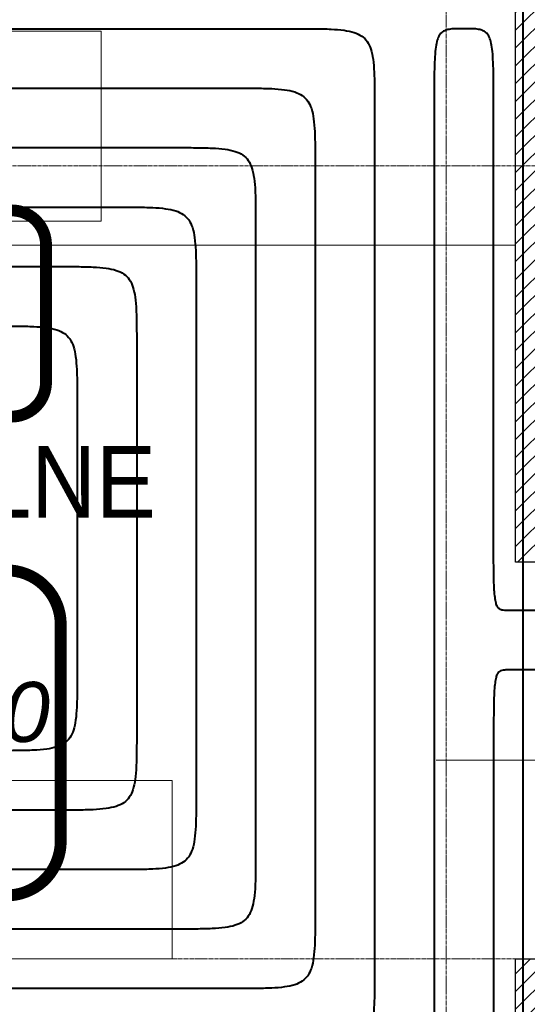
# Model space of a CAD drawing. Header units: millimetres. Extents: x 49908 to 79848, y -11883 to -3092.
# Tile 95 of 222: x 68955 to 69083, y -5438 to -5190. Entities that reach past the tile are written whole.
import ezdxf
from ezdxf.enums import TextEntityAlignment as Align
from ezdxf.lldxf.tags import DXFTag

# ---------------------------------------------------------------- set-up
doc = ezdxf.new("R2010")
doc.units = ezdxf.units.MM
doc.linetypes.add('DASHDOT', pattern=[1, 0.5, -0.25, 0, -0.25])
for name, color, linetype, lineweight in [('A opis', 9, 'Continuous', 13), ('A wyp ruchome', 9, 'Continuous', 9), ('A_HATCH', 9, 'Continuous', 9), ('A_MUROWANE', 9, 'Continuous', 25), ('A_OSIE', 9, 'DASHDOT', 9), ('\x9dciany', 9, 'Continuous', 9)]:
    doc.layers.add(name, color=color, linetype=linetype, lineweight=lineweight)
for name, color, linetype, true_color in [('IS_Ogrzewanie_płaszczyznowe', 7, 'SOLID', 0xac00e6), ('IS_Ogrzewanie_płaszczyznowe_-_opis', 7, 'SOLID', 0xf000f0), ('IS_Przyłącza_o.p._Powrót', 7, 'DASH', 0x438955), ('IS_Przyłącza_o.p._Zasilanie', 7, 'SOLID', 0xff9124)]:
    doc.layers.add(name, color=color, linetype=linetype, true_color=true_color)
doc.layers.add('IS_Rys.pętli_o.p._Powrót', color=7, linetype='DASH', lineweight=13, true_color=0x4c9a5f)
doc.layers.add('IS_Rys.pętli_o.p._Zasilanie', color=7, linetype='SOLID', lineweight=13, true_color=0xff8c1a)
doc.layers.add('IS_Text_Konstrukcji', color=7, linetype='Continuous')
doc.styles.add('Arial CE', font='arial.ttf')
tags = doc.linetypes.add('DASH', pattern=[15, 10, -5]).pattern_tags.tags
tags[6:7] = [DXFTag(74, 4), DXFTag(75, 0), DXFTag(340, '0'), DXFTag(46, 0.0), DXFTag(50, 0.0), DXFTag(44, 0.0), DXFTag(45, 0.0)]
tags[4:5] = [DXFTag(74, 4), DXFTag(75, 0), DXFTag(340, '0'), DXFTag(46, 0.0), DXFTag(50, 0.0), DXFTag(44, 0.0), DXFTag(45, 0.0)]
tags = doc.linetypes.add('SOLID', pattern=[10, 10, 0]).pattern_tags.tags
tags[6:7] = [DXFTag(74, 4), DXFTag(75, 0), DXFTag(340, '0'), DXFTag(46, 0.0), DXFTag(50, 0.0), DXFTag(44, 0.0), DXFTag(45, 0.0)]
tags[4:5] = [DXFTag(74, 4), DXFTag(75, 0), DXFTag(340, '0'), DXFTag(46, 0.0), DXFTag(50, 0.0), DXFTag(44, 0.0), DXFTag(45, 0.0)]

msp = doc.modelspace()

# ---------------------------------------------------------------- hatches: boundary and pattern name
at = {"layer": 'A_HATCH', "transparency": 33554687}
h = msp.add_hatch(dxfattribs=at)
h.set_pattern_fill('ANSI31', color=256, angle=360)
h.set_pattern_definition([(45, (16000, 0), (-2.24506403, 2.24506403), [])])
h.paths.add_polyline_path([(69100.47, -6009.74), (69080.47, -6009.74), (69080.47, -6426.63), (69100.47, -6426.63)])
h.paths.add_polyline_path([(69100.47, -5426.63), (69080.47, -5426.63), (69080.47, -5486.63), (68700.47, -5486.63), (68700.47, -5439.13), (68680.47, -5439.13), (68680.47, -5566.63), (68700.47, -5566.63), (68700.47, -5506.63), (69080.47, -5506.63), (69080.47, -5566.63), (69100.47, -5566.63)])
h.paths.add_polyline_path([(69100.47, -4926.63), (69042.97, -4926.63), (69042.97, -4946.63), (69080.47, -4946.63), (69080.47, -5326.63), (69100.47, -5326.63)])
h.paths.add_polyline_path([(68942.97, -4926.63), (68837.97, -4926.63), (68837.97, -4946.63), (68942.97, -4946.63)])
h.paths.add_polyline_path([(69695.47, -5826.63), (69555.47, -5826.63), (69555.47, -5846.63), (69670.47, -5846.63), (69670.47, -6026.63), (69690.47, -6026.63), (69690.47, -5846.63), (69695.47, -5846.63)])
h.paths.add_polyline_path([(69690.47, -6026.63), (69670.47, -6026.63), (69670.47, -6126.63), (69690.47, -6126.63)])
h.paths.add_polyline_path([(69690.47, -6126.63), (69670.47, -6126.63), (69670.47, -6181.63), (69690.47, -6181.63)])
h.paths.add_polyline_path([(69940.47, -5826.63), (69790.47, -5826.63), (69790.47, -5846.63), (69940.47, -5846.63)])
h.paths.add_polyline_path([(69940.47, -5826.63), (69940.47, -5846.63)], flags=17)
h.paths.add_polyline_path([(69790.47, -5826.63), (69785.47, -5826.63), (69785.47, -5846.63), (69790.47, -5846.63)])
h.paths.add_polyline_path([(69325.47, -5826.63), (69325.47, -5846.63), (69465.47, -5846.63), (69465.47, -5826.63)])
h.paths.add_polyline_path([(69300.47, -5851.63), (69280.47, -5851.63), (69280.47, -5966.63), (69290.47, -5966.63), (69300.47, -5966.63)])
h.paths.add_polyline_path([(69300.47, -5439.13), (69280.47, -5439.13), (69280.47, -5813.63), (69300.47, -5813.63)])
h.paths.add_polyline_path([(69280.47, -5014.13), (69300.47, -5014.13), (69300.47, -4926.63), (69280.47, -4926.63)])
h.paths.add_polyline_path([(69300.47, -5039.13), (69280.47, -5039.13), (69280.47, -5414.13), (69300.47, -5414.13)])
h.paths.add_polyline_path([(68700.47, -5839.13), (68680.47, -5839.13), (68680.47, -5909.74), (68700.47, -5909.74)])
h.paths.add_polyline_path([(68700.47, -5814.13), (68700.47, -5826.63), (69080.47, -5826.63), (69080.47, -5909.74), (69100.47, -5909.74), (69100.47, -5666.63), (69080.47, -5666.63), (69080.47, -5806.63), (68700.47, -5806.63), (68700.47, -5666.63), (68680.47, -5666.63), (68680.47, -5814.13)])
h.paths.add_polyline_path([(68680.47, -5014.13), (68700.47, -5014.13), (68700.47, -4946.63), (68737.97, -4946.63), (68737.97, -4926.63), (68680.47, -4926.63)])
h.paths.add_polyline_path([(68700.47, -5039.13), (68680.47, -5039.13), (68680.47, -5314.13), (68700.47, -5314.13)])

# ---------------------------------------------------------------- linework, layer by layer
at = {"layer": 'A opis', "ltscale": 0.5}
msp.add_line((69060.41, -5376.58), (69119.9, -5376.58), dxfattribs=at)
at = {"layer": 'A wyp ruchome'}
for p, q in [((68975.93, -5192.63), (68975.93, -5240.63)), ((68700.47, -5246.63), (69080.47, -5246.63))]:
    msp.add_line(p, q, dxfattribs=at)
msp.add_lwpolyline([(68975.93, -5240.63), (68924.93, -5240.63), (68924.93, -5192.63), (68975.93, -5192.63)], dxfattribs=at)
msp.add_lwpolyline([(68948.83, -5426.63), (68948.83, -5381.63), (68993.83, -5381.63), (68993.83, -5426.63)], close=True, dxfattribs=at)
at = {"layer": 'A_MUROWANE'}
for points in [[(69042.97, -4926.63), (69100.47, -4926.63), (69100.47, -5326.63), (69080.47, -5326.63), (69080.47, -4946.63), (69042.97, -4946.63)], [(68700.47, -5439.13), (68700.47, -5486.63), (69080.47, -5486.63), (69080.47, -5426.63), (69100.47, -5426.63), (69100.47, -5566.63), (69080.47, -5566.63), (69080.47, -5506.63), (68700.47, -5506.63), (68700.47, -5566.63), (68680.47, -5566.63), (68680.47, -5439.13)]]:
    msp.add_lwpolyline(points, close=True, dxfattribs=at)
at = {"layer": 'A_OSIE', "ltscale": 0.3, "transparency": 33554559}
for p, q in [((69062.97, -3902.99), (69062.97, -7140.05)), ((70341.81, -5226.63), (67440.85, -5226.63)), ((70341.81, -5426.63), (67440.85, -5426.63))]:
    msp.add_line(p, q, dxfattribs=at)
at = {"layer": 'IS_Ogrzewanie_płaszczyznowe', "lineweight": 40}
msp.add_line((69082.42, -5486.65), (69082.42, -5184.55), dxfattribs=at)
at = {"layer": 'IS_Ogrzewanie_płaszczyznowe_-_opis'}
msp.add_lwpolyline([(68811.44, -5410.66, 3, 3, 0), (68952.11, -5410.66, 3, 3, 0.414214), (68965.77, -5396.99, 3, 3, 0), (68965.77, -5342.32, 3, 3, 0.414214), (68952.11, -5328.66, 3, 3, 0), (68811.44, -5328.66, 3, 3, 0.414214), (68797.77, -5342.32, 3, 3, 0), (68797.77, -5396.99, 3, 3, 0.414214), (68811.44, -5410.66, 3, 3, 0)], format="xyseb", dxfattribs=at)
at = {"layer": 'IS_Przyłącza_o.p._Powrót', "lineweight": 40}
msp.add_open_spline([(69099.54, -5338.79), (69099.4, -5338.79), (69098.91, -5338.79), (69097.87, -5338.79), (69096.28, -5338.79), (69094.32, -5338.79), (69092.12, -5338.79), (69089.84, -5338.79), (69087.64, -5338.79), (69085.68, -5338.79), (69084.09, -5338.79), (69083.05, -5338.79), (69082.56, -5338.79), (69082.42, -5338.79)], degree=3, knots=[0, 0, 0, 0, 0.0039858, 0.0149148, 0.0312439, 0.0514302, 0.073931, 0.0972032, 0.1197039, 0.1398903, 0.1562194, 0.1671483, 0.1711341, 0.1711341, 0.1711341, 0.1711341], dxfattribs=at)
at = {"layer": 'IS_Przyłącza_o.p._Zasilanie', "lineweight": 40}
msp.add_open_spline([(69114.54, -5353.79), (69114.29, -5353.79), (69113.35, -5353.79), (69111.4, -5353.79), (69108.43, -5353.79), (69104.74, -5353.79), (69100.62, -5353.79), (69096.34, -5353.79), (69092.22, -5353.79), (69088.53, -5353.79), (69085.56, -5353.79), (69083.61, -5353.79), (69082.67, -5353.79), (69082.42, -5353.79)], degree=3, knots=[0, 0, 0, 0, 0.0074795, 0.0279876, 0.0586293, 0.0965091, 0.1387319, 0.1824023, 0.224625, 0.2625048, 0.2931465, 0.3136547, 0.3211341, 0.3211341, 0.3211341, 0.3211341], dxfattribs=at)
at = {"layer": 'IS_Rys.pętli_o.p._Powrót', "lineweight": 40}
for points, knots in [([(69067.42, -5192.05), (69066.8, -5192.05), (69065.67, -5192.04), (69064.12, -5192.12), (69062.84, -5192.37), (69061.79, -5192.96), (69061.03, -5193.98), (69060.54, -5195.44), (69060.23, -5197.4), (69060.04, -5199.98), (69059.95, -5203.27), (69059.92, -5207.37), (69059.92, -5210.39), (69059.92, -5212.05)], [0, 0, 0, 0, 0.018652, 0.0339587, 0.0465152, 0.0575423, 0.069171, 0.0837748, 0.1031653, 0.1286452, 0.1612698, 0.201993, 0.25173, 0.25173, 0.25173, 0.25173]), ([(69074.92, -5212.05), (69074.92, -5210.39), (69074.92, -5207.37), (69074.9, -5203.27), (69074.8, -5199.98), (69074.62, -5197.4), (69074.3, -5195.44), (69073.82, -5193.98), (69073.06, -5192.96), (69072.01, -5192.37), (69070.73, -5192.12), (69069.18, -5192.04), (69068.05, -5192.05), (69067.42, -5192.05)], [0, 0, 0, 0, 0.0497371, 0.0904602, 0.1230849, 0.1485648, 0.1679552, 0.182559, 0.1941878, 0.2052149, 0.2177714, 0.2330781, 0.25173, 0.25173, 0.25173, 0.25173]), ([(68744.92, -5207.05), (68746.98, -5207.05), (68754.68, -5207.05), (68770.81, -5207.05), (68795.3, -5207.05), (68825.76, -5207.05), (68859.8, -5207.05), (68895.04, -5207.05), (68929.09, -5207.05), (68959.55, -5207.05), (68984.04, -5207.05), (69000.17, -5207.05), (69007.87, -5207.05), (69009.92, -5207.05)], [0, 0, 0, 0, 0.061721, 0.230954, 0.483809, 0.796394, 1.144816, 1.505184, 1.853606, 2.166191, 2.419046, 2.588279, 2.65, 2.65, 2.65, 2.65]), ([(69009.92, -5207.05), (69011.58, -5207.05), (69014.6, -5207.04), (69018.7, -5207.12), (69022.01, -5207.36), (69024.64, -5207.87), (69026.7, -5208.78), (69028.19, -5210.27), (69029.1, -5212.33), (69029.61, -5214.96), (69029.85, -5218.27), (69029.93, -5222.37), (69029.92, -5225.39), (69029.92, -5227.05)], [0, 0, 0, 0, 0.0497373, 0.0904721, 0.1232039, 0.1491998, 0.1703704, 0.1897083, 0.2108788, 0.2368747, 0.2696065, 0.3103414, 0.3600787, 0.3600787, 0.3600787, 0.3600787]), ([(69059.92, -5212.05), (69059.92, -5213.85), (69059.92, -5220.59), (69059.92, -5234.72), (69059.92, -5256.16), (69059.92, -5282.84), (69059.92, -5312.66), (69059.92, -5343.53), (69059.92, -5373.35), (69059.92, -5400.03), (69059.92, -5421.48), (69059.92, -5435.6), (69059.92, -5442.34), (69059.92, -5444.15)], [0, 0, 0, 0, 0.054058, 0.202281, 0.423743, 0.69752, 1.002685, 1.318312, 1.623477, 1.897254, 2.118716, 2.266939, 2.320997, 2.320997, 2.320997, 2.320997]), ([(69074.92, -5318.79), (69074.92, -5317.96), (69074.92, -5314.86), (69074.92, -5308.36), (69074.92, -5298.5), (69074.92, -5286.23), (69074.92, -5272.51), (69074.92, -5258.32), (69074.92, -5244.61), (69074.92, -5232.34), (69074.92, -5222.47), (69074.92, -5215.98), (69074.92, -5212.88), (69074.92, -5212.05)], [0, 0, 0, 0, 0.024861, 0.093027, 0.194875, 0.320781, 0.461123, 0.606277, 0.746619, 0.872525, 0.974373, 1.042539, 1.0674, 1.0674, 1.0674, 1.0674]), ([(69029.92, -5227.05), (69029.92, -5228.5), (69029.92, -5233.93), (69029.92, -5245.32), (69029.92, -5262.61), (69029.92, -5284.12), (69029.92, -5308.16), (69029.92, -5333.04), (69029.92, -5357.07), (69029.92, -5378.58), (69029.92, -5395.87), (69029.92, -5407.26), (69029.92, -5412.69), (69029.92, -5414.15)], [0, 0, 0, 0, 0.043577, 0.163062, 0.341587, 0.562283, 0.808282, 1.062715, 1.308714, 1.52941, 1.707935, 1.82742, 1.870997, 1.870997, 1.870997, 1.870997]), ([(68774.92, -5237.05), (68776.51, -5237.05), (68782.47, -5237.05), (68794.95, -5237.05), (68813.89, -5237.05), (68837.46, -5237.05), (68863.79, -5237.05), (68891.05, -5237.05), (68917.39, -5237.05), (68940.96, -5237.05), (68959.9, -5237.05), (68972.38, -5237.05), (68978.33, -5237.05), (68979.92, -5237.05)], [0, 0, 0, 0, 0.047746, 0.178663, 0.374267, 0.616078, 0.885612, 1.164388, 1.433922, 1.675733, 1.871337, 2.002254, 2.05, 2.05, 2.05, 2.05]), ([(68979.92, -5237.05), (68981.58, -5237.05), (68984.6, -5237.04), (68988.7, -5237.12), (68992.01, -5237.36), (68994.64, -5237.87), (68996.7, -5238.78), (68998.19, -5240.27), (68999.1, -5242.33), (68999.61, -5244.96), (68999.85, -5248.27), (68999.93, -5252.37), (68999.92, -5255.39), (68999.92, -5257.05)], [0, 0, 0, 0, 0.0497373, 0.0904721, 0.1232039, 0.1491998, 0.1703704, 0.1897083, 0.2108788, 0.2368747, 0.2696065, 0.3103414, 0.3600787, 0.3600787, 0.3600787, 0.3600787]), ([(68999.92, -5257.05), (68999.92, -5258.03), (68999.92, -5261.73), (68999.92, -5269.46), (68999.92, -5281.21), (68999.92, -5295.82), (68999.92, -5312.15), (68999.92, -5329.05), (68999.92, -5345.38), (68999.92, -5359.99), (68999.92, -5371.73), (68999.92, -5379.47), (68999.92, -5383.16), (68999.92, -5384.15)], [0, 0, 0, 0, 0.029602, 0.110771, 0.232045, 0.381968, 0.549078, 0.721919, 0.88903, 1.038952, 1.160227, 1.241395, 1.270997, 1.270997, 1.270997, 1.270997]), ([(68949.92, -5267.05), (68951.58, -5267.05), (68954.6, -5267.04), (68958.7, -5267.12), (68962.01, -5267.36), (68964.64, -5267.87), (68966.7, -5268.78), (68968.19, -5270.27), (68969.1, -5272.33), (68969.61, -5274.96), (68969.85, -5278.27), (68969.93, -5282.37), (68969.92, -5285.39), (68969.92, -5287.05)], [0, 0, 0, 0, 0.0497373, 0.0904721, 0.1232039, 0.1491998, 0.1703704, 0.1897083, 0.2108788, 0.2368747, 0.2696065, 0.3103414, 0.3600787, 0.3600787, 0.3600787, 0.3600787]), ([(68969.92, -5287.05), (68969.92, -5287.57), (68969.92, -5289.52), (68969.92, -5293.6), (68969.92, -5299.8), (68969.92, -5307.51), (68969.92, -5316.14), (68969.92, -5325.06), (68969.92, -5333.68), (68969.92, -5341.39), (68969.92, -5347.59), (68969.92, -5351.68), (68969.92, -5353.63), (68969.92, -5354.15)], [0, 0, 0, 0, 0.015628, 0.0584791, 0.1225036, 0.2016521, 0.2898748, 0.3811224, 0.4693452, 0.5484936, 0.6125182, 0.6553692, 0.6709972, 0.6709972, 0.6709972, 0.6709972]), ([(69078.67, -5338.79), (69078.36, -5338.79), (69077.79, -5338.79), (69077, -5338.71), (69076.32, -5338.42), (69075.8, -5337.77), (69075.47, -5336.78), (69075.23, -5335.37), (69075.08, -5333.43), (69074.98, -5330.85), (69074.94, -5327.56), (69074.92, -5323.46), (69074.92, -5320.44), (69074.92, -5318.79)], [0, 0, 0, 0, 0.0093269, 0.0170343, 0.0237818, 0.0311018, 0.0409415, 0.0548537, 0.0740143, 0.0994302, 0.1320416, 0.1727634, 0.2225004, 0.2225004, 0.2225004, 0.2225004]), ([(69082.42, -5338.79), (69082.39, -5338.79), (69082.29, -5338.79), (69082.06, -5338.79), (69081.71, -5338.79), (69081.28, -5338.79), (69080.8, -5338.79), (69080.3, -5338.79), (69079.82, -5338.79), (69079.39, -5338.79), (69079.04, -5338.79), (69078.81, -5338.79), (69078.7, -5338.79), (69078.67, -5338.79)], [0, 0, 0, 0, 0.0008734, 0.00326822, 0.00684636, 0.01126972, 0.01620023, 0.02129977, 0.02623028, 0.03065364, 0.03423178, 0.0366266, 0.0375, 0.0375, 0.0375, 0.0375]), ([(68969.92, -5354.15), (68969.92, -5355.8), (68969.93, -5358.82), (68969.85, -5362.93), (68969.61, -5366.24), (68969.1, -5368.86), (68968.19, -5370.92), (68966.7, -5372.41), (68964.64, -5373.32), (68962.01, -5373.83), (68958.7, -5374.07), (68954.6, -5374.15), (68951.58, -5374.15), (68949.92, -5374.15)], [0, 0, 0, 0, 0.0497373, 0.0904721, 0.1232039, 0.1491998, 0.1703704, 0.1897083, 0.2108788, 0.2368747, 0.2696065, 0.3103414, 0.3600787, 0.3600787, 0.3600787, 0.3600787]), ([(68999.92, -5384.15), (68999.92, -5385.8), (68999.93, -5388.82), (68999.85, -5392.93), (68999.61, -5396.24), (68999.1, -5398.86), (68998.19, -5400.92), (68996.7, -5402.41), (68994.64, -5403.32), (68992.01, -5403.83), (68988.7, -5404.07), (68984.6, -5404.15), (68981.58, -5404.15), (68979.92, -5404.15)], [0, 0, 0, 0, 0.0497373, 0.0904721, 0.1232039, 0.1491998, 0.1703704, 0.1897083, 0.2108788, 0.2368747, 0.2696065, 0.3103414, 0.3600787, 0.3600787, 0.3600787, 0.3600787]), ([(68979.92, -5404.15), (68978.56, -5404.15), (68973.48, -5404.15), (68962.83, -5404.15), (68946.66, -5404.15), (68926.54, -5404.15), (68904.06, -5404.15), (68880.79, -5404.15), (68858.3, -5404.15), (68838.19, -5404.15), (68822.02, -5404.15), (68811.37, -5404.15), (68806.28, -5404.15), (68804.92, -5404.15)], [0, 0, 0, 0, 0.040759, 0.152517, 0.319497, 0.52592, 0.756011, 0.993989, 1.22408, 1.430503, 1.597483, 1.709241, 1.75, 1.75, 1.75, 1.75]), ([(69029.92, -5414.15), (69029.92, -5415.8), (69029.93, -5418.82), (69029.85, -5422.93), (69029.61, -5426.24), (69029.1, -5428.86), (69028.19, -5430.92), (69026.7, -5432.41), (69024.64, -5433.32), (69022.01, -5433.83), (69018.7, -5434.07), (69014.6, -5434.15), (69011.58, -5434.15), (69009.92, -5434.15)], [0, 0, 0, 0, 0.0497373, 0.0904721, 0.1232039, 0.1491998, 0.1703704, 0.1897083, 0.2108788, 0.2368747, 0.2696065, 0.3103414, 0.3600787, 0.3600787, 0.3600787, 0.3600787]), ([(69009.92, -5434.15), (69008.1, -5434.15), (69001.27, -5434.15), (68986.97, -5434.15), (68965.25, -5434.15), (68938.24, -5434.15), (68908.05, -5434.15), (68876.8, -5434.15), (68846.61, -5434.15), (68819.59, -5434.15), (68797.88, -5434.15), (68783.57, -5434.15), (68776.75, -5434.15), (68774.92, -5434.15)], [0, 0, 0, 0, 0.054733, 0.204808, 0.429038, 0.706236, 1.015214, 1.334786, 1.643764, 1.920962, 2.145192, 2.295267, 2.35, 2.35, 2.35, 2.35])]:
    msp.add_open_spline(points, degree=3, knots=knots, dxfattribs=at)
at = {"layer": 'IS_Rys.pętli_o.p._Zasilanie', "lineweight": 40}
for points, knots in [([(68729.92, -5192.05), (68732.21, -5192.05), (68740.78, -5192.05), (68758.74, -5192.05), (68786, -5192.05), (68819.91, -5192.05), (68857.81, -5192.05), (68897.04, -5192.05), (68934.94, -5192.05), (68968.85, -5192.05), (68996.11, -5192.05), (69014.06, -5192.05), (69022.63, -5192.05), (69024.92, -5192.05)], [0, 0, 0, 0, 0.068708, 0.2571, 0.53858, 0.886551, 1.274418, 1.675582, 2.063449, 2.41142, 2.6929, 2.881292, 2.95, 2.95, 2.95, 2.95]), ([(69024.92, -5192.05), (69026.58, -5192.05), (69029.6, -5192.04), (69033.7, -5192.12), (69037.01, -5192.36), (69039.64, -5192.87), (69041.7, -5193.78), (69043.19, -5195.27), (69044.1, -5197.33), (69044.61, -5199.96), (69044.85, -5203.27), (69044.93, -5207.37), (69044.92, -5210.39), (69044.92, -5212.05)], [0, 0, 0, 0, 0.0497373, 0.0904721, 0.1232039, 0.1491998, 0.1703704, 0.1897083, 0.2108788, 0.2368747, 0.2696065, 0.3103414, 0.3600787, 0.3600787, 0.3600787, 0.3600787]), ([(69044.92, -5212.05), (69044.92, -5213.73), (69044.92, -5220.04), (69044.92, -5233.25), (69044.92, -5253.31), (69044.92, -5278.27), (69044.92, -5306.16), (69044.92, -5335.03), (69044.92, -5362.92), (69044.92, -5387.88), (69044.92, -5407.94), (69044.92, -5421.15), (69044.92, -5427.46), (69044.92, -5429.15)], [0, 0, 0, 0, 0.050564, 0.189208, 0.396358, 0.652441, 0.937884, 1.233113, 1.518556, 1.774639, 1.981789, 2.120433, 2.170997, 2.170997, 2.170997, 2.170997]), ([(68759.92, -5222.05), (68761.75, -5222.05), (68768.57, -5222.05), (68782.88, -5222.05), (68804.59, -5222.05), (68831.61, -5222.05), (68861.8, -5222.05), (68893.05, -5222.05), (68923.24, -5222.05), (68950.25, -5222.05), (68971.97, -5222.05), (68986.27, -5222.05), (68993.1, -5222.05), (68994.92, -5222.05)], [0, 0, 0, 0, 0.054733, 0.204808, 0.429038, 0.706236, 1.015214, 1.334786, 1.643764, 1.920962, 2.145192, 2.295267, 2.35, 2.35, 2.35, 2.35]), ([(68994.92, -5222.05), (68996.58, -5222.05), (68999.6, -5222.04), (69003.7, -5222.12), (69007.01, -5222.36), (69009.64, -5222.87), (69011.7, -5223.78), (69013.19, -5225.27), (69014.1, -5227.33), (69014.61, -5229.96), (69014.85, -5233.27), (69014.93, -5237.37), (69014.92, -5240.39), (69014.92, -5242.05)], [0, 0, 0, 0, 0.0497373, 0.0904721, 0.1232039, 0.1491998, 0.1703704, 0.1897083, 0.2108788, 0.2368747, 0.2696065, 0.3103414, 0.3600787, 0.3600787, 0.3600787, 0.3600787]), ([(69014.92, -5242.05), (69014.92, -5243.27), (69014.92, -5247.83), (69014.92, -5257.39), (69014.92, -5271.91), (69014.92, -5289.97), (69014.92, -5310.15), (69014.92, -5331.04), (69014.92, -5351.23), (69014.92, -5369.28), (69014.92, -5383.8), (69014.92, -5393.36), (69014.92, -5397.93), (69014.92, -5399.15)], [0, 0, 0, 0, 0.03659, 0.136916, 0.286816, 0.472125, 0.67868, 0.892317, 1.098872, 1.284181, 1.434081, 1.534408, 1.570997, 1.570997, 1.570997, 1.570997]), ([(68789.92, -5252.05), (68791.28, -5252.05), (68796.37, -5252.05), (68807.02, -5252.05), (68823.19, -5252.05), (68843.3, -5252.05), (68865.79, -5252.05), (68889.06, -5252.05), (68911.54, -5252.05), (68931.66, -5252.05), (68947.83, -5252.05), (68958.48, -5252.05), (68963.56, -5252.05), (68964.92, -5252.05)], [0, 0, 0, 0, 0.040759, 0.152517, 0.319497, 0.52592, 0.756011, 0.993989, 1.22408, 1.430503, 1.597483, 1.709241, 1.75, 1.75, 1.75, 1.75]), ([(68964.92, -5252.05), (68966.58, -5252.05), (68969.6, -5252.04), (68973.7, -5252.12), (68977.01, -5252.36), (68979.64, -5252.87), (68981.7, -5253.78), (68983.19, -5255.27), (68984.1, -5257.33), (68984.61, -5259.96), (68984.85, -5263.27), (68984.93, -5267.37), (68984.92, -5270.39), (68984.92, -5272.05)], [0, 0, 0, 0, 0.0497373, 0.0904721, 0.1232039, 0.1491998, 0.1703704, 0.1897083, 0.2108788, 0.2368747, 0.2696065, 0.3103414, 0.3600787, 0.3600787, 0.3600787, 0.3600787]), ([(68984.92, -5272.05), (68984.92, -5272.8), (68984.92, -5275.62), (68984.92, -5281.53), (68984.92, -5290.5), (68984.92, -5301.67), (68984.92, -5314.14), (68984.92, -5327.05), (68984.92, -5339.53), (68984.92, -5350.69), (68984.92, -5359.66), (68984.92, -5365.57), (68984.92, -5368.39), (68984.92, -5369.15)], [0, 0, 0, 0, 0.0226153, 0.0846249, 0.1772745, 0.2918098, 0.4194766, 0.5515206, 0.6791874, 0.7937228, 0.8863724, 0.948382, 0.9709972, 0.9709972, 0.9709972, 0.9709972]), ([(69078.67, -5353.79), (69078.36, -5353.79), (69077.79, -5353.79), (69077, -5353.86), (69076.32, -5354.16), (69075.8, -5354.8), (69075.47, -5355.79), (69075.23, -5357.2), (69075.08, -5359.15), (69074.98, -5361.72), (69074.94, -5365.01), (69074.92, -5369.11), (69074.92, -5372.13), (69074.92, -5373.79)], [0, 0, 0, 0, 0.0093269, 0.0170343, 0.0237818, 0.0311018, 0.0409415, 0.0548537, 0.0740143, 0.0994302, 0.1320416, 0.1727634, 0.2225004, 0.2225004, 0.2225004, 0.2225004]), ([(69082.42, -5353.79), (69082.39, -5353.79), (69082.29, -5353.79), (69082.06, -5353.79), (69081.71, -5353.79), (69081.28, -5353.79), (69080.8, -5353.79), (69080.3, -5353.79), (69079.82, -5353.79), (69079.39, -5353.79), (69079.04, -5353.79), (69078.81, -5353.79), (69078.7, -5353.79), (69078.67, -5353.79)], [0, 0, 0, 0, 0.0008734, 0.00326822, 0.00684636, 0.01126972, 0.01620023, 0.02129977, 0.02623028, 0.03065364, 0.03423178, 0.0366266, 0.0375, 0.0375, 0.0375, 0.0375]), ([(68984.92, -5369.15), (68984.92, -5370.8), (68984.93, -5373.82), (68984.85, -5377.93), (68984.61, -5381.24), (68984.1, -5383.86), (68983.19, -5385.92), (68981.7, -5387.41), (68979.64, -5388.32), (68977.01, -5388.83), (68973.7, -5389.07), (68969.6, -5389.15), (68966.58, -5389.15), (68964.92, -5389.15)], [0, 0, 0, 0, 0.0497373, 0.0904721, 0.1232039, 0.1491998, 0.1703704, 0.1897083, 0.2108788, 0.2368747, 0.2696065, 0.3103414, 0.3600787, 0.3600787, 0.3600787, 0.3600787]), ([(69074.92, -5373.79), (69074.92, -5374.45), (69074.92, -5376.93), (69074.92, -5382.12), (69074.92, -5390.01), (69074.92, -5399.82), (69074.92, -5410.79), (69074.92, -5422.14), (69074.92, -5433.11), (69074.92, -5442.92), (69074.92, -5450.81), (69074.92, -5456), (69074.92, -5458.48), (69074.92, -5459.15)], [0, 0, 0, 0, 0.0198809, 0.0743931, 0.1558408, 0.2565281, 0.3687591, 0.4848381, 0.5970692, 0.6977564, 0.7792041, 0.8337163, 0.8535972, 0.8535972, 0.8535972, 0.8535972]), ([(68964.92, -5389.15), (68963.8, -5389.15), (68959.59, -5389.15), (68950.76, -5389.15), (68937.36, -5389.15), (68920.69, -5389.15), (68902.06, -5389.15), (68882.78, -5389.15), (68864.15, -5389.15), (68847.49, -5389.15), (68834.09, -5389.15), (68825.26, -5389.15), (68821.05, -5389.15), (68819.92, -5389.15)], [0, 0, 0, 0, 0.033772, 0.126371, 0.264726, 0.435763, 0.626409, 0.823591, 1.014237, 1.185274, 1.323629, 1.416228, 1.45, 1.45, 1.45, 1.45]), ([(69014.92, -5399.15), (69014.92, -5400.8), (69014.93, -5403.82), (69014.85, -5407.93), (69014.61, -5411.24), (69014.1, -5413.86), (69013.19, -5415.92), (69011.7, -5417.41), (69009.64, -5418.32), (69007.01, -5418.83), (69003.7, -5419.07), (68999.6, -5419.15), (68996.58, -5419.15), (68994.92, -5419.15)], [0, 0, 0, 0, 0.0497373, 0.0904721, 0.1232039, 0.1491998, 0.1703704, 0.1897083, 0.2108788, 0.2368747, 0.2696065, 0.3103414, 0.3600787, 0.3600787, 0.3600787, 0.3600787]), ([(68994.92, -5419.15), (68993.33, -5419.15), (68987.38, -5419.15), (68974.9, -5419.15), (68955.96, -5419.15), (68932.39, -5419.15), (68906.05, -5419.15), (68878.79, -5419.15), (68852.46, -5419.15), (68828.89, -5419.15), (68809.95, -5419.15), (68797.47, -5419.15), (68791.51, -5419.15), (68789.92, -5419.15)], [0, 0, 0, 0, 0.047746, 0.178663, 0.374267, 0.616078, 0.885612, 1.164388, 1.433922, 1.675733, 1.871337, 2.002254, 2.05, 2.05, 2.05, 2.05]), ([(69044.92, -5429.15), (69044.92, -5430.8), (69044.93, -5433.82), (69044.85, -5437.93), (69044.61, -5441.24), (69044.1, -5443.86), (69043.19, -5445.92), (69041.7, -5447.41), (69039.64, -5448.32), (69037.01, -5448.83), (69033.7, -5449.07), (69029.6, -5449.15), (69026.58, -5449.15), (69024.92, -5449.15)], [0, 0, 0, 0, 0.0497373, 0.0904721, 0.1232039, 0.1491998, 0.1703704, 0.1897083, 0.2108788, 0.2368747, 0.2696065, 0.3103414, 0.3600787, 0.3600787, 0.3600787, 0.3600787])]:
    msp.add_open_spline(points, degree=3, knots=knots, dxfattribs=at)
at = {"layer": 'IS_Text_Konstrukcji', "linetype": 'SOLID'}
msp.add_lwpolyline([(68829.22, -5289.88, 3, 3, 0), (68953.39, -5289.88, 3, 3, 0.414214), (68962.06, -5281.21, 3, 3, 0), (68962.06, -5246.55, 3, 3, 0.414214), (68953.39, -5237.88, 3, 3, 0), (68829.22, -5237.88, 3, 3, 0.414214), (68820.56, -5246.55, 3, 3, 0), (68820.56, -5281.21, 3, 3, 0.414214), (68829.22, -5289.88, 3, 3, 0)], format="xyseb", dxfattribs=at)

# ---------------------------------------------------------------- texts
at = {"layer": 'IS_Ogrzewanie_płaszczyznowe_-_opis', "ltscale": 0.01, "insert": (68893.77, -5356.82), "char_height": 15.12, "attachment_point": 1}
msp.add_mtext('\\fArial|b0|i1;VA 150', dxfattribs=at)
at = {"layer": '\x9dciany', "linetype": 'Continuous', "lineweight": 35, "style": 'Arial CE', "width": 0.900532}
msp.add_text('POM. SOCJALNE', height=18, dxfattribs=at).set_placement((68806.06, -5315.34), (68989.77, -5315.34), align=Align.FIT)

doc.saveas('drawing.dxf')
